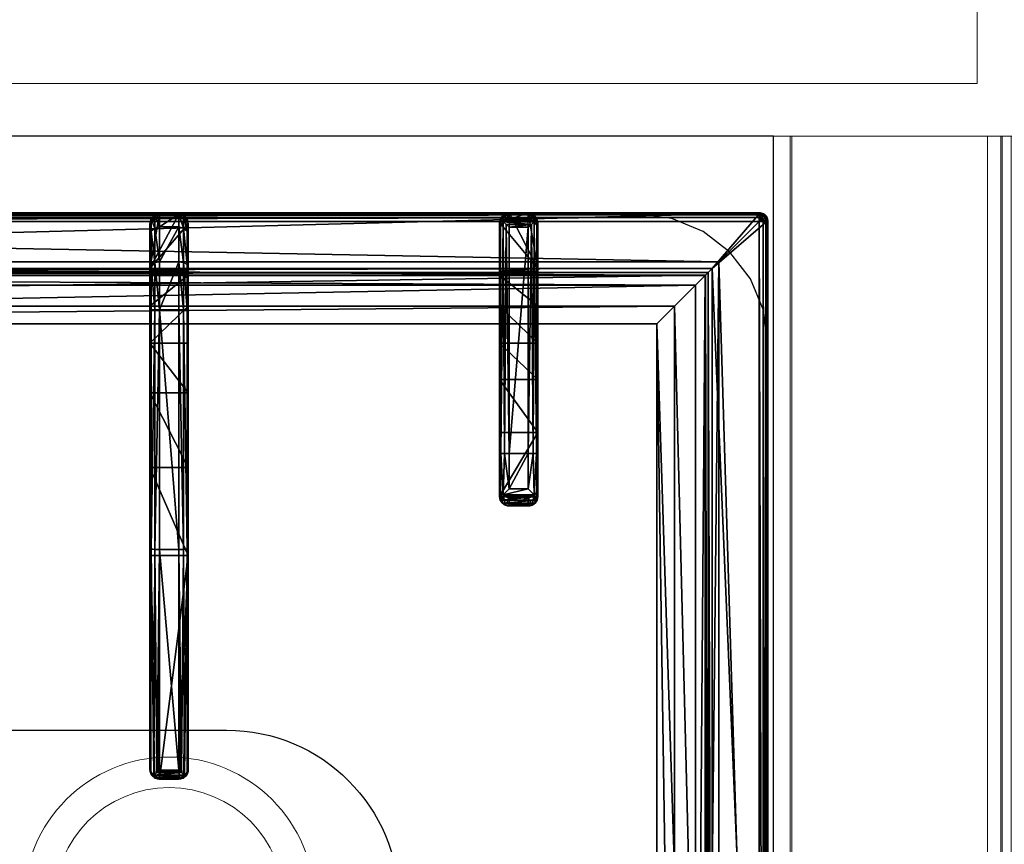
# Model space of a CAD drawing. Header units: millimetres. Extents: x 69858 to 162505, y 5570 to 25972.
# Tile 27 of 53: x 72304 to 72561, y 14736 to 14951. Entities that reach past the tile are written whole.
import ezdxf

# ---------------------------------------------------------------- set-up
doc = ezdxf.new("R2010")
doc.units = ezdxf.units.MM
doc.header["$LTSCALE"] = 2.5
doc.linetypes.add('CONTINUA', pattern=[0])
for name, color, linetype in [('Arch', 7, 'Continuous'), ('IQ_200_3D', 1, 'Continuous'), ('IQ_204_2D', 7, 'CONTINUA'), ('IQ_204_3D', 7, 'Continuous')]:
    doc.layers.add(name, color=color, linetype=linetype)
doc.layers.add('CKD Equipments', color=252, linetype='Continuous', lineweight=0)

# ---------------------------------------------------------------- blocks, each defined once
blk = doc.blocks.new('ELECTROLUX-MC7-TOPFYERBRURNERS4')
at = {"layer": 'IQ_200_3D', "color": 8}
for points, invisible_edges in [([(800, -80.5, 900), (779.66, -117.26, 900), (779.66, -619.74, 900), (800, -655, 900)], 5), ([(778.51, -628.47, 900), (779.66, -619.74, 900), (800, -655, 900)], 10), ([(775.14, -636.62, 900), (778.51, -628.47, 900), (800, -655, 900)], 10), ([(769.77, -643.61, 900), (775.14, -636.62, 900), (800, -655, 900)], 10), ([(762.78, -648.98, 900), (769.77, -643.61, 900), (800, -655, 900)], 10), ([(754.63, -652.35, 900), (762.78, -648.98, 900), (800, -655, 900)], 10), ([(745.89, -653.5, 900), (754.63, -652.35, 900), (800, -655, 900)], 10), ([(800, -655, 900), (745.89, -653.5, 900), (454.11, -653.5, 900), (400, -655, 900)], 5)]:
    blk.add_3dface(points, dxfattribs=dict(at, invisible_edges=invisible_edges))
at = {"layer": 'IQ_204_2D', "color": 8}
for p, q in [((780, -651.5), (780, -85.5)), ((634.69, -492.25), (635.11, -492.25)), ((635.11, -492.25), (692.24, -492.25)), ((692.24, -492.25), (754.69, -492.25)), ((754.69, -494.75), (754.69, -492.25)), ((754.69, -492.25), (777.19, -492.25)), ((632.19, -494.75), (632.19, -499.75)), ((632.64, -494.75), (632.19, -494.75)), ((632.64, -494.75), (632.64, -499.75)), ((632.73, -494.16), (632.73, -500.34)), ((634.54, -494.75), (634.54, -499.75)), ((692.19, -494.75), (634.54, -494.75)), ((692.19, -494.75), (692.19, -499.75)), ((754.69, -494.75), (692.19, -494.75)), ((754.69, -494.75), (754.69, -499.75)), ((779.69, -494.75), (754.69, -494.75)), ((779.69, -494.75), (779.69, -499.75)), ((632.19, -499.75), (632.64, -499.75)), ((634.54, -499.75), (692.19, -499.75)), ((692.19, -499.75), (754.69, -499.75)), ((754.69, -502.25), (754.69, -499.75)), ((754.69, -499.75), (779.69, -499.75)), ((635.11, -502.25), (634.69, -502.25)), ((692.24, -502.25), (635.11, -502.25)), ((754.69, -502.25), (692.24, -502.25)), ((777.19, -502.25), (754.69, -502.25)), ((708.09, -583.5), (705.96, -583.5)), ((708.09, -583.5), (717.24, -583.5)), ((717.24, -583.5), (777.53, -583.5)), ((703.52, -591), (703.52, -586)), ((703.52, -586), (705.63, -586)), ((705.63, -586), (705.63, -591)), ((717.19, -586), (707.98, -586)), ((707.98, -591), (707.98, -586)), ((717.19, -586), (717.19, -591)), ((778, -586), (717.19, -586)), ((778, -586), (778, -591)), ((780, -586), (780, -591)), ((780, -586), (780, -591)), ((705.63, -591), (703.52, -591)), ((707.98, -591), (717.19, -591)), ((717.19, -591), (778, -591)), ((705.96, -593.5), (708.09, -593.5)), ((717.24, -593.5), (708.09, -593.5)), ((777.53, -593.5), (717.24, -593.5)), ((422, -653.5), (778, -653.5))]:
    blk.add_line(p, q, dxfattribs=at)
blk.add_lwpolyline([(751.02, -112.48), (448.98, -112.48), (448.98, -624.52), (751.02, -624.52)], close=True, dxfattribs=at)
blk.add_lwpolyline([(645, -383.5), (645, -512.25, -1), (555, -512.25), (555, -383.5)], format="xyb", dxfattribs=at)
for centre, start, end in [((777.19, -494.75), 0, 90), ((777.19, -499.75), 270, 0)]:
    blk.add_arc(centre, 2.5, start, end, dxfattribs=at)
at = {"layer": 'IQ_204_2D', "color": 8, "extrusion": (0, 0, -1)}
for centre, major_axis, ratio, start_param, end_param in [((634.69, -494.75), (2.5, 0), 0.99863, 3.141593, 4.712389), ((635.11, -494.75), (0, 2.5), 0.951091, -0.914364, 0), ((692.24, -494.75), (0, 2.5), 0.02182, 4.712389, 6.283185), ((636.11, -494.75), (3.47, 0), 0.720185, 3.141593, 3.380139), ((634.69, -499.75), (-2.5, 0), 0.99863, 4.712389, 6.283185), ((636.11, -499.75), (-3.47, 0), 0.720185, -0.238546, 0), ((692.24, -499.75), (0, 2.5), 0.02182, 3.141593, 4.712389), ((635.11, -499.75), (0, 2.5), 0.951091, 3.141593, 4.055957), ((778, -651.5), (-1.42, 1.42), 0.997265, 2.357564, 3.925621)]:
    blk.add_ellipse(centre, major_axis=major_axis, ratio=ratio, start_param=start_param, end_param=end_param, dxfattribs=at)
at = {"layer": 'IQ_204_2D', "color": 8}
for centre, major_axis, ratio, start_param, end_param in [((708.09, -586), (1.92, 1.92), 0.8391, 1.592613, 2.268928), ((708.09, -586), (0, 2.5), 0.84544, 0, 0.894481), ((708.09, -586), (-2.5, 2.5), 0.02182, 0.872665, 1.54898), ((717.24, -586), (0, 2.5), 0.02182, 0, 1.570796), ((777.53, -586), (0, 2.5), 0.948965, -0.895145, 0), ((708.09, -591), (-1.92, 1.92), 0.8391, 0.872665, 1.54898), ((708.09, -591), (2.5, 2.5), 0.02182, 1.592613, 2.268928), ((717.24, -591), (0, 2.5), 0.02182, 1.570796, 3.141593), ((708.09, -591), (0, 2.5), 0.84544, 2.247111, 3.141593), ((777.53, -591), (0, 2.5), 0.948965, 3.141593, 4.036737)]:
    blk.add_ellipse(centre, major_axis=major_axis, ratio=ratio, start_param=start_param, end_param=end_param, dxfattribs=at)
for points, knots in [([(633.22, -493.22), (633.07, -493.42), (632.94, -493.63), (632.8, -493.95), (632.76, -494.06), (632.73, -494.16)], [11.917214, 11.917214, 11.917214, 11.917214, 12.775852, 12.775852, 13.165698, 13.165698, 13.165698, 13.165698]), ([(634.54, -494.75), (634.54, -494.75), (634.54, -494.75), (634.54, -494.75), (634.54, -494.75), (634.54, -494.75), (634.54, -494.75), (634.54, -494.74), (634.54, -494.74), (634.54, -494.74), (634.53, -494.74), (634.53, -494.73), (634.53, -494.73), (634.51, -494.71), (634.5, -494.7), (634.48, -494.68), (634.46, -494.66), (634.41, -494.6), (634.37, -494.55), (634.25, -494.41), (634.15, -494.31), (633.97, -494.1), (633.87, -493.99), (633.68, -493.77), (633.59, -493.66), (633.41, -493.44), (633.31, -493.33), (633.22, -493.22)], [8.18857, 8.18857, 8.18857, 8.18857, 8.190334, 8.190334, 8.192098, 8.192098, 8.195626, 8.195626, 8.202682, 8.202682, 8.216794, 8.216794, 8.245018, 8.245018, 8.301466, 8.301466, 8.414361, 8.414361, 8.640152, 8.640152, 9.091733, 9.091733, 9.543315, 9.543315, 9.994896, 9.994896, 10.458359, 10.458359, 10.458359, 10.458359]), ([(632.73, -500.34), (632.76, -500.44), (632.8, -500.55), (632.94, -500.87), (633.07, -501.08), (633.22, -501.28)], [0.764042, 0.764042, 0.764042, 0.764042, 1.153889, 1.153889, 2.012527, 2.012527, 2.012527, 2.012527]), ([(633.22, -501.28), (633.31, -501.17), (633.41, -501.06), (633.59, -500.84), (633.68, -500.73), (633.87, -500.51), (633.97, -500.4), (634.15, -500.19), (634.25, -500.09), (634.37, -499.95), (634.41, -499.9), (634.46, -499.84), (634.48, -499.82), (634.5, -499.8), (634.51, -499.79), (634.53, -499.77), (634.53, -499.77), (634.53, -499.76), (634.54, -499.76), (634.54, -499.76), (634.54, -499.76), (634.54, -499.75), (634.54, -499.75), (634.54, -499.75), (634.54, -499.75), (634.54, -499.75), (634.54, -499.75), (634.54, -499.75)], [5.918265, 5.918265, 5.918265, 5.918265, 6.381728, 6.381728, 6.833309, 6.833309, 7.284891, 7.284891, 7.736472, 7.736472, 7.962263, 7.962263, 8.075158, 8.075158, 8.131606, 8.131606, 8.15983, 8.15983, 8.173942, 8.173942, 8.180998, 8.180998, 8.184526, 8.184526, 8.18629, 8.18629, 8.188054, 8.188054, 8.188054, 8.188054]), ([(705.96, -583.5), (705.81, -583.5), (705.65, -583.51), (705.34, -583.58), (705.18, -583.63), (704.88, -583.75), (704.74, -583.83), (704.47, -584.02), (704.35, -584.12), (704.13, -584.34), (704.03, -584.47), (703.85, -584.74), (703.77, -584.89), (703.65, -585.2), (703.6, -585.36), (703.54, -585.68), (703.52, -585.84), (703.52, -586)], [3.776921, 3.776921, 3.776921, 3.776921, 4.248957, 4.248957, 4.720993, 4.720993, 5.193029, 5.193029, 5.665065, 5.665065, 6.135831, 6.135831, 6.606596, 6.606596, 7.077361, 7.077361, 7.548126, 7.548126, 7.548126, 7.548126]), ([(779.38, -584.44), (779.21, -584.64), (779.01, -584.87), (778.67, -585.25), (778.53, -585.41), (778.26, -585.71), (778.13, -585.86), (778, -586)], [11.858599, 11.858599, 11.858599, 11.858599, 12.773425, 12.773425, 13.35037, 13.35037, 13.927314, 13.927314, 13.927314, 13.927314]), ([(780, -586), (779.99, -585.86), (779.97, -585.71), (779.91, -585.41), (779.86, -585.25), (779.69, -584.87), (779.55, -584.64), (779.38, -584.44)], [0, 0, 0, 0, 0.576945, 0.576945, 1.153889, 1.153889, 2.068716, 2.068716, 2.068716, 2.068716]), ([(703.52, -591), (703.52, -591.16), (703.54, -591.32), (703.6, -591.64), (703.65, -591.8), (703.77, -592.11), (703.85, -592.26), (704.03, -592.53), (704.13, -592.66), (704.35, -592.88), (704.47, -592.98), (704.74, -593.17), (704.88, -593.25), (705.18, -593.37), (705.34, -593.42), (705.65, -593.48), (705.81, -593.5), (705.96, -593.5)], [15.096253, 15.096253, 15.096253, 15.096253, 15.567018, 15.567018, 16.037783, 16.037783, 16.508548, 16.508548, 16.979314, 16.979314, 17.45135, 17.45135, 17.923386, 17.923386, 18.395422, 18.395422, 18.867458, 18.867458, 18.867458, 18.867458]), ([(778, -591), (778.13, -591.14), (778.26, -591.29), (778.53, -591.59), (778.67, -591.75), (779.01, -592.13), (779.21, -592.36), (779.38, -592.56)], [0, 0, 0, 0, 0.576945, 0.576945, 1.153889, 1.153889, 2.068716, 2.068716, 2.068716, 2.068716]), ([(779.38, -592.56), (779.55, -592.36), (779.69, -592.13), (779.86, -591.75), (779.91, -591.59), (779.97, -591.29), (779.99, -591.14), (780, -591)], [11.858599, 11.858599, 11.858599, 11.858599, 12.773425, 12.773425, 13.35037, 13.35037, 13.927314, 13.927314, 13.927314, 13.927314])]:
    blk.add_open_spline(points, degree=3, knots=knots, dxfattribs=at)
at = {"layer": 'IQ_204_3D', "color": 8}
mesh = blk.add_polyface(dxfattribs=at)
corners = [(779.78, -85.71, 904.1), (780, -85.5, 900), (779.52, -84.72, 904.14), (779.73, -84.5, 900), (778, -83.5, 900), (778.78, -83.98, 904.14), (779, -83.77, 900), (777.79, -83.72, 904.1), (779.48, -85.71, 905.06), (779.29, -84.85, 905), (778.65, -85.21, 905.73), (778.76, -85.71, 905.75), (778.65, -84.21, 905), (777.79, -84.02, 905.06), (778.29, -84.85, 905.73), (777.79, -84.74, 905.75), (777.79, -85.71, 906), (422.21, -85.71, 906), (422.21, -84.74, 905.75), (422.21, -84.02, 905.06), (422.21, -83.72, 904.1), (422, -83.5, 900), (765.45, -638.95, 900), (422, -653.5, 900), (434.55, -638.95, 900), (765.45, -98.05, 900), (780, -651.5, 900), (434.55, -98.05, 900), (420, -85.5, 900), (421, -83.77, 900), (779.73, -652.5, 900), (779, -653.23, 900), (778, -653.5, 900), (420, -651.5, 900), (420.27, -652.5, 900), (421, -653.23, 900), (420.27, -84.5, 900), (421.22, -83.98, 904.14), (420.48, -84.72, 904.14), (420.22, -85.71, 904.1), (421.35, -84.21, 905), (421.71, -84.85, 905.73), (420.71, -84.85, 905), (420.52, -85.71, 905.06), (421.35, -85.21, 905.73), (421.24, -85.71, 905.75), (422.21, -651.29, 906), (421.24, -651.29, 905.75), (420.52, -651.29, 905.06), (420.22, -651.29, 904.1), (420.48, -652.28, 904.14), (421.22, -653.02, 904.14), (422.21, -653.28, 904.1), (420.71, -652.15, 905), (421.35, -651.79, 905.73), (421.35, -652.79, 905), (422.21, -652.98, 905.06), (421.71, -652.15, 905.73), (422.21, -652.26, 905.75), (435.55, -637.95, 899.73), (435.55, -99.05, 899.73), (436.28, -99.78, 899), (436.28, -637.22, 899), (438.88, -634.62, 902.5), (438.88, -102.38, 902.5), (436.31, -637.19, 905.06), (436.31, -99.81, 905.06), (432.81, -96.31, 906), (432.81, -640.69, 906), (448.98, -624.52, 885), (448.98, -112.48, 885), (444.36, -107.86, 885), (444.36, -629.14, 885), (777.79, -653.28, 904.1), (777.79, -652.98, 905.06), (777.79, -651.29, 906), (777.79, -652.26, 905.75), (763.72, -637.22, 899), (764.45, -637.95, 899.73), (764.45, -99.05, 899.73), (763.72, -99.78, 899), (767.19, -640.69, 906), (767.19, -96.31, 906), (778.78, -653.02, 904.14), (779.52, -652.28, 904.14), (779.78, -651.29, 904.1), (778.65, -652.79, 905), (778.29, -652.15, 905.73), (779.29, -652.15, 905), (779.48, -651.29, 905.06), (778.65, -651.79, 905.73), (778.76, -651.29, 905.75), (761.12, -634.62, 902.5), (751.02, -624.52, 885), (763.69, -637.19, 905.06), (755.64, -629.14, 885), (755.64, -107.86, 885), (751.02, -112.48, 885), (761.12, -102.38, 902.5), (763.69, -99.81, 905.06)]
mesh.append_faces([[corners[k] for k in face] for face in [(16, 10, 14), (17, 41, 44), (46, 54, 57), (75, 87, 90)]], dxfattribs={"color": 8})
mesh.append_faces([[corners[k] for k in face] for face in [(4, 5, 6), (8, 10, 11), (16, 11, 10), (15, 16, 14), (7, 19, 13), (13, 18, 15), (28, 38, 36), (19, 41, 18), (17, 18, 41), (45, 17, 44), (39, 48, 43), (43, 47, 45), (23, 51, 35), (48, 54, 47), (46, 47, 54), (58, 46, 57), (52, 74, 56), (76, 56, 74), (26, 84, 30), (74, 87, 76), (85, 88, 84), (88, 87, 86), (75, 76, 87), (91, 75, 90), (85, 8, 89), (11, 89, 8)]], dxfattribs={"vtx0": -1, "color": 8})
mesh.append_faces([[corners[k] for k in face] for face in [(16, 15, 17), (22, 23, 24), (25, 26, 22), (27, 21, 25), (21, 28, 29), (6, 1, 4), (4, 25, 21), (24, 28, 27), (35, 33, 23), (26, 25, 1), (23, 22, 32), (17, 45, 46), (75, 81, 46), (81, 16, 82), (46, 67, 17), (17, 82, 16), (93, 72, 69), (72, 93, 95), (70, 71, 97), (97, 95, 93)]], dxfattribs={"vtx0": -1, "vtx1": -1, "color": 8})
mesh.append_faces([[corners[k] for k in face] for face in [(21, 27, 28), (4, 1, 25), (26, 32, 22), (24, 23, 33)]], dxfattribs={"vtx0": -1, "vtx1": -1, "vtx2": -1, "color": 8})
mesh.append_faces([[corners[k] for k in face] for face in [(17, 15, 18), (24, 33, 28), (46, 45, 47), (75, 58, 76), (16, 91, 11)]], dxfattribs={"vtx0": -1, "vtx2": -1, "color": 8})
mesh.append_faces([[corners[k] for k in face] for face in [(0, 1, 2), (5, 2, 6), (8, 0, 9), (5, 12, 2), (5, 7, 12), (12, 13, 14), (12, 14, 9), (2, 9, 0), (10, 9, 14), (19, 18, 13), (4, 21, 7), (30, 31, 26), (34, 33, 35), (20, 21, 37), (38, 37, 36), (19, 20, 40), (38, 42, 37), (38, 39, 42), (42, 43, 44), (42, 44, 40), (37, 40, 20), (41, 40, 44), (48, 47, 43), (28, 33, 39), (49, 33, 50), (51, 50, 35), (48, 49, 53), (51, 55, 50), (51, 52, 55), (55, 56, 57), (55, 57, 53), (50, 53, 49), (54, 53, 57), (24, 27, 59), (61, 62, 60), (63, 64, 65), (67, 68, 66), (69, 70, 63), (61, 71, 62), (73, 74, 52), (58, 56, 76), (32, 73, 23), (62, 77, 59), (22, 24, 78), (27, 25, 60), (80, 61, 79), (73, 32, 83), (84, 83, 30), (74, 73, 86), (88, 89, 90), (88, 86, 84), (83, 84, 86), (92, 93, 63), (68, 81, 65), (92, 63, 94), (72, 95, 62), (95, 96, 77), (98, 97, 92), (81, 82, 94), (98, 92, 99), (77, 80, 78), (25, 22, 79), (0, 8, 85), (91, 89, 11), (80, 96, 61), (70, 97, 64), (64, 98, 66), (82, 67, 99), (1, 0, 26)]], dxfattribs={"vtx1": -1, "color": 8})
mesh.append_faces([[corners[k] for k in face] for face in [(31, 32, 26), (75, 46, 58), (75, 16, 81), (81, 68, 46), (68, 67, 46), (67, 82, 17), (70, 69, 71), (72, 71, 69), (71, 96, 97), (96, 95, 97), (16, 75, 91)]], dxfattribs={"vtx1": -1, "vtx2": -1, "color": 8})
mesh.append_faces([[corners[k] for k in face] for face in [(1, 3, 2), (4, 7, 5), (2, 3, 6), (8, 9, 10), (7, 13, 12), (12, 9, 2), (13, 15, 14), (7, 20, 19), (21, 20, 7), (6, 3, 1), (28, 36, 29), (21, 29, 37), (28, 39, 38), (37, 29, 36), (19, 40, 41), (39, 43, 42), (42, 40, 37), (43, 45, 44), (39, 49, 48), (33, 49, 39), (33, 34, 50), (23, 52, 51), (50, 34, 35), (48, 53, 54), (52, 56, 55), (55, 53, 50), (56, 58, 57), (27, 60, 59), (62, 59, 60), (64, 66, 65), (68, 65, 66), (70, 64, 63), (71, 72, 62), (73, 52, 23), (77, 78, 59), (24, 59, 78), (25, 79, 60), (61, 60, 79), (32, 31, 83), (26, 85, 84), (83, 31, 30), (74, 86, 87), (73, 83, 86), (85, 89, 88), (88, 90, 87), (89, 91, 90), (93, 69, 63), (81, 94, 65), (63, 65, 94), (95, 77, 62), (96, 80, 77), (97, 93, 92), (82, 99, 94), (92, 94, 99), (80, 79, 78), (22, 78, 79), (96, 71, 61), (97, 98, 64), (98, 99, 66), (67, 66, 99), (0, 85, 26)]], dxfattribs={"vtx2": -1, "color": 8})
mesh = blk.add_polyface(dxfattribs=at)
corners = [(634.06, -492.51, 931.06), (633.44, -492.58, 922), (633.22, -493.22, 931.91), (635.11, -492.25, 930.01), (634.69, -492.25, 922), (632.52, -493.5, 922), (632.73, -494.16, 931.11), (632.64, -494.75, 930.59), (632.64, -494.6, 930.62), (632.19, -494.75, 922), (632.66, -494.45, 930.72), (690.6, -492.25, 922), (690.6, -502.25, 922), (634.69, -502.25, 922), (632.52, -501, 922), (633.44, -501.92, 922), (632.19, -499.75, 922), (692.24, -492.25, 932.5), (713.55, -492.25, 917.44), (754.69, -492.25, 932.5), (765.94, -492.25, 929.49), (774.17, -492.25, 921.25), (777.19, -492.25, 900), (765.45, -492.25, 900), (777.19, -492.25, 910), (733.01, -492.25, 904.45), (764.77, -492.25, 899.88), (764.17, -492.25, 899.53), (755.64, -492.25, 885), (746.02, -492.25, 885), (763.72, -492.25, 899), (692.21, -492.58, 933.75), (633.92, -494.04, 932.35), (692.19, -493.5, 934.67), (692.19, -494.75, 935), (634.26, -494.43, 932.45), (634.42, -494.6, 932.47), (634.48, -494.68, 932.48), (634.52, -494.72, 932.48), (634.54, -494.75, 932.48), (754.69, -492.58, 933.75), (766.56, -492.58, 930.57), (754.69, -494.75, 935), (767.02, -493.5, 931.36), (754.69, -493.5, 934.67), (767.19, -494.75, 931.65), (776.05, -493.5, 922.33), (775.25, -492.58, 921.87), (779.69, -494.75, 910), (779.35, -493.5, 910), (776.34, -494.75, 922.5), (778.44, -492.58, 910), (779.69, -494.75, 900), (779.35, -493.5, 900), (778.44, -492.58, 900), (633.22, -501.28, 931.91), (632.73, -500.34, 931.11), (633.92, -500.46, 932.35), (634.26, -500.07, 932.45), (634.42, -499.9, 932.47), (634.48, -499.82, 932.48), (634.54, -499.76, 932.48), (632.64, -499.75, 930.59), (632.64, -499.9, 930.62), (632.66, -500.05, 930.72), (634.06, -501.99, 931.06), (635.11, -502.25, 930.01), (692.24, -502.25, 932.5), (733.01, -502.25, 904.45), (777.19, -502.25, 910), (713.55, -502.25, 917.44), (746.02, -502.25, 885), (763.72, -502.25, 899), (755.64, -502.25, 885), (764.17, -502.25, 899.53), (764.77, -502.25, 899.88), (765.45, -502.25, 900), (777.19, -502.25, 900), (774.17, -502.25, 921.25), (765.94, -502.25, 929.49), (754.69, -502.25, 932.5), (778.44, -501.92, 910), (775.25, -501.92, 921.87), (779.69, -499.75, 910), (776.05, -501, 922.33), (779.35, -501, 910), (776.34, -499.75, 922.5), (767.02, -501, 931.36), (766.56, -501.92, 930.57), (754.69, -499.75, 935), (754.69, -501, 934.67), (767.19, -499.75, 931.65), (754.69, -501.92, 933.75), (778.44, -501.92, 900), (779.69, -499.75, 900), (779.35, -501, 900), (692.21, -501.92, 933.75), (692.19, -501, 934.67), (692.19, -499.75, 935)]
mesh.append_faces([[corners[k] for k in face] for face in [(0, 1, 2), (1, 5, 2), (2, 5, 6), (32, 33, 2), (2, 31, 0), (56, 14, 55), (65, 55, 15), (15, 55, 14), (65, 96, 55), (55, 97, 57)]], dxfattribs={"color": 8})
mesh.append_faces([[corners[k] for k in face] for face in [(9, 6, 5), (33, 31, 2), (20, 40, 41), (42, 43, 44), (43, 47, 41), (50, 49, 46), (51, 46, 49), (48, 53, 49), (22, 51, 54), (54, 49, 53), (6, 55, 2), (13, 65, 15), (78, 81, 82), (83, 84, 85), (84, 88, 82), (91, 90, 87), (92, 87, 90), (94, 85, 95), (95, 81, 93), (83, 50, 86), (42, 91, 45), (45, 86, 50), (96, 97, 55), (89, 97, 90), (90, 96, 92), (29, 68, 25), (12, 18, 70), (70, 25, 68)]], dxfattribs={"vtx0": -1, "color": 8})
mesh.append_faces([[corners[k] for k in face] for face in [(5, 11, 9), (13, 14, 12), (11, 17, 18), (24, 18, 21), (30, 25, 27), (19, 40, 20), (56, 10, 64), (7, 9, 62), (66, 12, 67), (68, 69, 70), (71, 72, 68), (70, 67, 12), (69, 81, 78), (22, 52, 23), (95, 77, 94), (80, 92, 67), (97, 96, 90), (34, 98, 42)]], dxfattribs={"vtx0": -1, "vtx1": -1, "color": 8})
mesh.append_faces([[corners[k] for k in face] for face in [(24, 23, 25), (36, 37, 34), (37, 38, 34), (38, 39, 34), (60, 37, 59), (37, 60, 38), (38, 61, 39), (61, 38, 60), (37, 36, 59), (62, 64, 10), (69, 68, 76), (23, 94, 77), (61, 60, 98), (60, 59, 98), (39, 61, 34), (61, 98, 34)]], dxfattribs={"vtx0": -1, "vtx1": -1, "vtx2": -1, "color": 8})
mesh.append_faces([[corners[k] for k in face] for face in [(24, 25, 18), (17, 0, 31), (24, 47, 51), (17, 31, 40), (80, 88, 92), (69, 93, 81), (67, 96, 65), (98, 57, 97), (67, 92, 96)]], dxfattribs={"vtx0": -1, "vtx2": -1, "color": 8})
mesh.append_faces([[corners[k] for k in face] for face in [(0, 3, 1), (10, 6, 9), (1, 4, 5), (4, 3, 11), (22, 23, 24), (28, 29, 30), (3, 0, 17), (35, 36, 34), (20, 41, 21), (43, 45, 46), (43, 41, 44), (48, 49, 50), (50, 46, 45), (47, 21, 41), (40, 44, 41), (40, 31, 44), (52, 53, 48), (51, 49, 54), (55, 57, 2), (58, 35, 57), (58, 59, 35), (32, 2, 57), (6, 10, 56), (8, 7, 10), (63, 64, 62), (14, 56, 16), (64, 63, 16), (13, 12, 66), (77, 69, 76), (78, 82, 79), (84, 86, 87), (84, 82, 85), (89, 90, 91), (91, 87, 86), (88, 79, 82), (81, 85, 82), (77, 93, 69), (85, 81, 95), (48, 50, 83), (91, 86, 45), (52, 48, 94), (54, 53, 22), (76, 23, 77), (66, 67, 65), (58, 57, 98), (71, 68, 29), (18, 25, 70), (71, 29, 73), (73, 28, 72), (23, 76, 26), (72, 30, 74), (27, 26, 74)]], dxfattribs={"vtx1": -1, "color": 8})
mesh.append_faces([[corners[k] for k in face] for face in [(7, 8, 9), (4, 11, 5), (11, 12, 9), (14, 16, 12), (16, 9, 12), (3, 17, 11), (17, 19, 18), (19, 20, 18), (20, 21, 18), (23, 26, 25), (26, 27, 25), (29, 25, 30), (33, 32, 34), (34, 42, 33), (33, 44, 31), (19, 17, 40), (22, 24, 51), (36, 35, 59), (7, 62, 10), (9, 16, 62), (63, 62, 16), (72, 74, 68), (74, 75, 68), (75, 76, 68), (69, 78, 70), (78, 79, 70), (79, 80, 70), (80, 67, 70), (53, 52, 22), (52, 94, 23), (89, 98, 97)]], dxfattribs={"vtx1": -1, "vtx2": -1, "color": 8})
mesh.append_faces([[corners[k] for k in face] for face in [(3, 4, 1), (8, 10, 9), (13, 15, 14), (32, 35, 34), (42, 45, 43), (43, 46, 47), (24, 21, 47), (51, 47, 46), (42, 44, 33), (6, 56, 55), (35, 32, 57), (13, 66, 65), (56, 64, 16), (71, 73, 72), (83, 86, 84), (84, 87, 88), (80, 79, 88), (92, 88, 87), (94, 83, 85), (42, 89, 91), (48, 83, 94), (95, 93, 77), (59, 58, 98), (98, 89, 42), (12, 11, 18), (29, 28, 73), (28, 30, 72), (76, 75, 26), (30, 27, 74), (26, 75, 74)]], dxfattribs={"vtx2": -1, "color": 8})
mesh = blk.add_polyface(dxfattribs=at)
corners = [(707.98, -591, 934.6), (706.44, -584.43, 933.98), (706.44, -592.56, 933.98), (707.98, -586, 934.6), (705.63, -586, 932.53), (705.63, -591, 932.53), (703.71, -591.96, 920.55), (703.52, -591, 920.59), (704.24, -592.77, 920.43), (707.18, -593.25, 933.14), (705.96, -593.5, 920), (708.09, -593.5, 932.1), (705.03, -593.31, 920.24), (703.52, -586, 920.59), (703.71, -585.04, 920.55), (707.18, -583.75, 933.14), (704.24, -584.23, 920.43), (705.03, -583.69, 920.24), (705.96, -583.5, 920), (708.09, -583.5, 932.1), (717.24, -593.5, 932.5), (722.73, -593.5, 912.68), (775.79, -593.5, 932.5), (746.02, -593.5, 885), (763.72, -593.5, 899), (736.51, -593.5, 900.63), (755.64, -593.5, 885), (764.17, -593.5, 899.53), (764.77, -593.5, 899.88), (777.5, -593.5, 900), (765.45, -593.5, 900), (722.73, -583.5, 912.68), (746.02, -583.5, 885), (736.51, -583.5, 900.63), (717.24, -583.5, 932.5), (777.5, -583.5, 900), (765.45, -583.5, 900), (775.79, -583.5, 932.5), (764.77, -583.5, 899.88), (764.17, -583.5, 899.53), (755.64, -583.5, 885), (763.72, -583.5, 899), (778.27, -586, 933.1), (780, -586, 900), (778.1, -585.2, 933.81), (778.75, -583.83, 900), (777.64, -584.44, 934.45), (779.66, -584.75, 900), (776.82, -583.75, 933.58), (780, -591, 900), (778.27, -591, 933.1), (779.66, -592.25, 900), (778.75, -593.16, 900), (717.19, -584.75, 934.67), (717.19, -586, 935), (717.21, -583.83, 933.75), (776.98, -585.2, 934.87), (776.27, -586, 935), (717.19, -591, 935), (776.27, -591, 935), (777.64, -592.56, 934.45), (776.98, -591.8, 934.87), (778.1, -591.8, 933.81), (776.82, -593.25, 933.58), (717.21, -593.16, 933.75), (717.19, -592.25, 934.67)]
mesh.append_faces([[corners[k] for k in face] for face in [(5, 6, 2), (5, 7, 6), (6, 8, 2), (13, 4, 14), (16, 14, 1), (1, 14, 4), (42, 43, 44), (45, 46, 47), (46, 45, 48), (46, 44, 47), (44, 43, 47), (1, 55, 15), (48, 55, 46), (46, 53, 56), (57, 56, 54), (50, 62, 49), (49, 62, 51), (63, 52, 60), (52, 51, 60), (60, 51, 62), (61, 65, 60), (59, 58, 61), (60, 64, 63), (9, 64, 2)]], dxfattribs={"color": 8})
mesh.append_faces([[corners[k] for k in face] for face in [(0, 1, 2), (15, 16, 1), (16, 15, 17), (19, 17, 15), (32, 25, 33), (35, 48, 45), (35, 30, 36), (3, 53, 1), (53, 55, 1), (55, 53, 46), (58, 65, 61), (65, 64, 60), (64, 65, 2), (65, 0, 2)]], dxfattribs={"vtx0": -1, "color": 8})
mesh.append_faces([[corners[k] for k in face] for face in [(20, 21, 22), (23, 24, 25), (25, 22, 21), (30, 22, 28), (12, 17, 10), (17, 12, 16), (6, 14, 8), (8, 16, 12), (18, 34, 31), (37, 31, 34), (51, 29, 49), (49, 30, 43)]], dxfattribs={"vtx0": -1, "vtx1": -1, "color": 8})
mesh.append_faces([[corners[k] for k in face] for face in [(25, 28, 22), (37, 38, 33), (35, 43, 30)]], dxfattribs={"vtx0": -1, "vtx1": -1, "vtx2": -1, "color": 8})
mesh.append_faces([[corners[k] for k in face] for face in [(37, 33, 31), (33, 39, 41), (34, 15, 55), (34, 55, 48), (58, 54, 3), (54, 58, 59), (20, 63, 64), (20, 64, 9)]], dxfattribs={"vtx0": -1, "vtx2": -1, "color": 8})
mesh.append_faces([[corners[k] for k in face] for face in [(1, 4, 2), (2, 8, 9), (10, 11, 12), (12, 9, 8), (4, 13, 5), (18, 17, 19), (11, 10, 20), (29, 22, 30), (7, 13, 6), (10, 18, 21), (25, 21, 33), (19, 34, 18), (35, 36, 37), (40, 32, 41), (37, 48, 35), (43, 42, 49), (45, 47, 35), (19, 15, 34), (37, 34, 48), (0, 58, 3), (57, 54, 59), (42, 44, 50), (46, 60, 44), (60, 46, 61), (59, 61, 57), (62, 50, 44), (22, 29, 63), (22, 63, 20), (11, 20, 9), (26, 23, 40), (24, 26, 41), (36, 30, 38), (24, 41, 27), (39, 38, 27)]], dxfattribs={"vtx1": -1, "color": 8})
mesh.append_faces([[corners[k] for k in face] for face in [(10, 21, 20), (24, 27, 25), (27, 28, 25), (13, 14, 6), (14, 16, 8), (36, 38, 37), (38, 39, 33), (32, 33, 41), (47, 43, 35), (29, 30, 49), (3, 54, 53), (58, 0, 65)]], dxfattribs={"vtx1": -1, "vtx2": -1, "color": 8})
mesh.append_faces([[corners[k] for k in face] for face in [(0, 3, 1), (4, 5, 2), (11, 9, 12), (13, 7, 5), (23, 26, 24), (17, 18, 10), (18, 31, 21), (32, 23, 25), (21, 31, 33), (42, 50, 49), (51, 52, 29), (54, 56, 53), (46, 56, 61), (60, 62, 44), (61, 56, 57), (29, 52, 63), (23, 32, 40), (26, 40, 41), (30, 28, 38), (41, 39, 27), (38, 28, 27)]], dxfattribs={"vtx2": -1, "color": 8})
blk = doc.blocks.new('ELECTROLUX-MC-BURNER6')
for radius in [38, 30]:
    blk.add_circle((0, 0), radius)
blk = doc.blocks.new('ARCH')
at = {"layer": 'CKD Equipments', "color": 8}
for p, q in [((115762.15, 12053.55, -880), (116417.15, 12053.55, -880)), ((116417.15, 12053.55, -880), (116492.15, 12053.55, -880))]:
    blk.add_line(p, q, dxfattribs=at)
blk.add_lwpolyline([(115769.16, 12567.32), (115769.16, 12067.32), (116470.3, 12067.32), (116470.3, 12567.32), (115769.16, 12567.32), (115794.16, 12567.32), (115794.16, 12067.32)], dxfattribs=at)
for points, invisible_edges in [([(116417.15, 12053.55, -230), (115864.15, 12053.55, -156), (115764.15, 12053.55, 20), (116417.15, 12053.55, 20)], 3), ([(115864.15, 12053.55, -156), (116417.15, 12053.55, -230), (115864.15, 12053.55, -230)], 1), ([(116421.27, 11253.55, -68.25), (116421.25, 11253.55, -69.01), (116421.25, 12053.55, -69.01), (116421.27, 12053.55, -68.25)], 10), ([(116421.25, 11253.55, -69.01), (116421.47, 11253.55, -69.74), (116421.47, 12053.55, -69.74), (116421.25, 12053.55, -69.01)], 8), ([(116421.52, 11253.55, -67.53), (116421.27, 11253.55, -68.25), (116421.27, 12053.55, -68.25), (116421.52, 12053.55, -67.53)], 10), ([(116421.97, 11253.55, -66.92), (116421.52, 11253.55, -67.53), (116421.52, 12053.55, -67.53), (116421.97, 12053.55, -66.92)], 2), ([(116474.43, 11253.55, -225.44), (116472.99, 11253.55, -225.59), (116472.99, 12053.55, -225.59), (116474.43, 12053.55, -225.44)], 8), ([(116475.69, 11253.55, -224.71), (116474.43, 11253.55, -225.44), (116474.43, 12053.55, -225.44), (116475.69, 12053.55, -224.71)], 10), ([(116476.55, 11253.55, -223.54), (116475.69, 11253.55, -224.71), (116475.69, 12053.55, -224.71), (116476.55, 12053.55, -223.54)], 10), ([(116476.52, 11253.55, -187.8), (116476.67, 11253.55, -188.15), (116476.67, 12053.55, -188.15), (116476.52, 12053.55, -187.8)], 2), ([(116476.85, 11253.55, -222.11), (116476.55, 11253.55, -223.54), (116476.55, 12053.55, -223.54), (116476.85, 12053.55, -222.11)], 2), ([(116476.67, 11253.55, -188.15), (116476.77, 11253.55, -188.52), (116476.77, 12053.55, -188.52), (116476.67, 12053.55, -188.15)], 10), ([(116476.77, 11253.55, -188.52), (116476.83, 11253.55, -188.89), (116476.83, 12053.55, -188.89), (116476.77, 12053.55, -188.52)], 10), ([(116476.83, 11253.55, -188.89), (116476.85, 11253.55, -189.28), (116476.85, 12053.55, -189.28), (116476.83, 12053.55, -188.89)], 8)]:
    blk.add_3dface(points, dxfattribs=dict(at, invisible_edges=invisible_edges))
for points in [[(116417.15, 11253.55, -230), (115864.15, 11253.55, -230), (115864.15, 12053.55, -230), (116417.15, 12053.55, -230)], [(116417.15, 11253.55, -230), (116417.15, 12053.55, -230), (116417.15, 12053.55, 20), (116417.15, 11253.55, 20)], [(116472.99, 11253.55, -225.59), (116417.15, 11253.55, -219.46), (116417.15, 12053.55, -219.46), (116472.99, 12053.55, -225.59)], [(116417.15, 11253.55, -219.46), (116417.15, 11253.55, 20), (116417.15, 12053.55, 20), (116417.15, 12053.55, -219.46)], [(116417.15, 11253.55, 20), (116479.15, 11253.55, 20), (116479.15, 12053.55, 20), (116417.15, 12053.55, 20)], [(116421.47, 11253.55, -69.74), (116476.52, 11253.55, -187.8), (116476.52, 12053.55, -187.8), (116421.47, 12053.55, -69.74)], [(116488.34, 11253.55, -2.19), (116421.97, 11253.55, -66.92), (116421.97, 12053.55, -66.92), (116488.34, 12053.55, -2.19)], [(116476.85, 11253.55, -189.28), (116476.85, 11253.55, -222.11), (116476.85, 12053.55, -222.11), (116476.85, 12053.55, -189.28)]]:
    blk.add_3dface(points, dxfattribs=at)
at = {"layer": 'CKD Equipments', "color": 8, "rotation": 90}
for name, p in [('ELECTROLUX-MC7-TOPFYERBRURNERS4', (115762.15, 11253.55, -880)), ('ELECTROLUX-MC-BURNER6', (116259.4, 11853.55, -880))]:
    blk.add_blockref(name, p, dxfattribs=at)

msp = doc.modelspace()

# ---------------------------------------------------------------- block references
at = {"layer": 'Arch'}
msp.add_blockref('ARCH', (-43916.74, 2867.04), dxfattribs=at)

doc.saveas('drawing.dxf')
